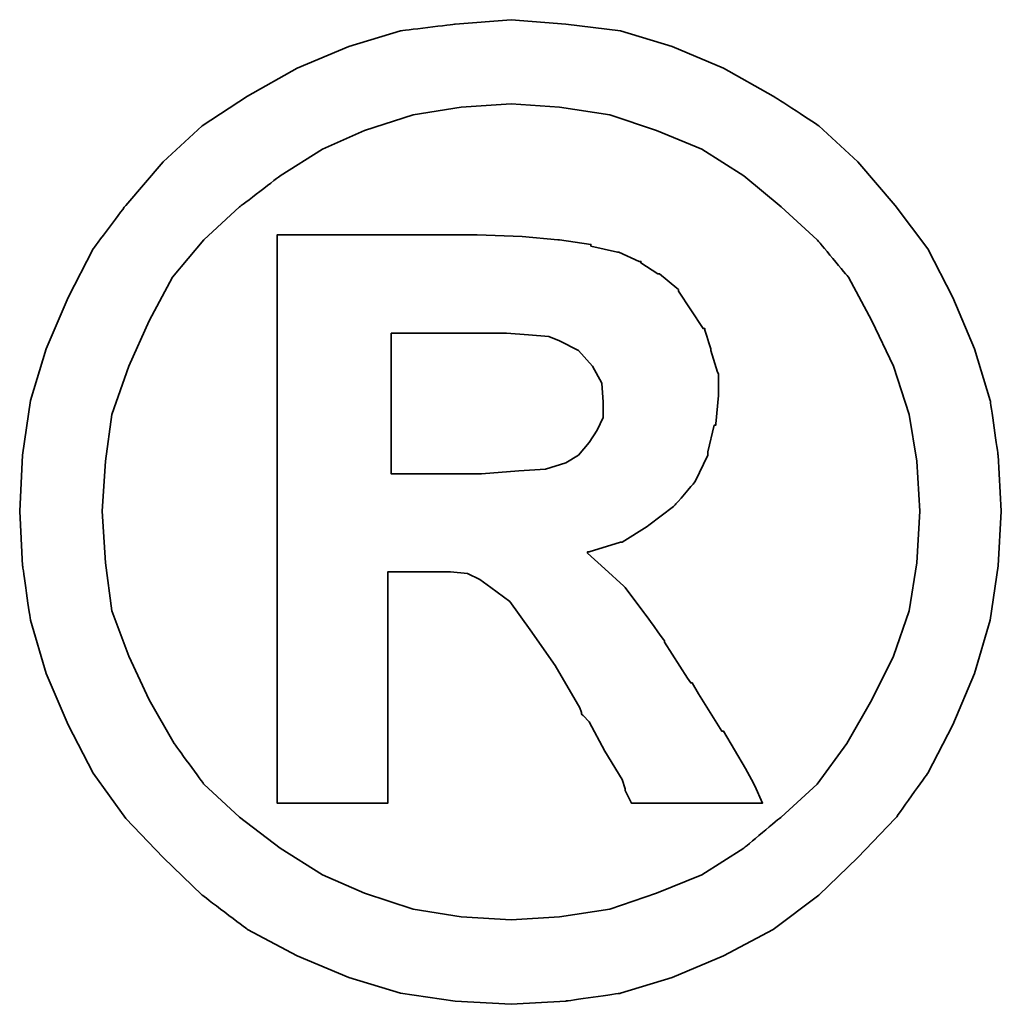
# Model space of a CAD drawing. Header units: millimetres. Extents: x 238 to 550, y 20 to 125.
# Tile 47 of 50: x 471.155 to 471.905, y 57.586 to 58.338. Entities that reach past the tile are written whole.
import ezdxf

# ---------------------------------------------------------------- set-up
doc = ezdxf.new("R2010")
doc.units = ezdxf.units.MM
doc.header["$LTSCALE"] = 0.1
doc.layers.add('DIM', color=4, linetype='CONTINUOUS')
doc.layers.add('layer 1', color=7, linetype='CONTINUOUS')

# ---------------------------------------------------------------- blocks, each defined once
blk = doc.blocks.new('TBI MOTION logo(完整正式版)')
at = {"layer": 'layer 1', "color": 22, "lineweight": 35}
for points, knots in [([(81.20634, 4.98624), (81.20634, 4.98624), (81.18649, 5.32862), (81.18649, 5.32862), (81.18649, 5.32862), (81.18649, 5.32862), (81.13886, 5.66206), (81.13886, 5.66206), (81.13886, 5.66206), (81.13886, 5.66206), (81.04359, 5.97764), (81.04359, 5.97764), (81.04359, 5.97764), (81.04359, 5.97764), (80.91061, 6.29124), (80.91061, 6.29124), (80.91061, 6.29124), (80.91061, 6.29124), (80.75778, 6.58697), (80.75778, 6.58697), (80.75778, 6.58697), (80.75778, 6.58697), (80.5593, 6.85294), (80.5593, 6.85294), (80.5593, 6.85294), (80.5593, 6.85294), (80.33105, 7.1189), (80.33105, 7.1189), (80.33105, 7.1189), (80.33105, 7.1189), (80.09287, 7.33921), (80.09287, 7.33921), (80.09287, 7.33921), (80.09287, 7.33921), (79.815, 7.51982), (79.815, 7.51982), (79.815, 7.51982), (79.815, 7.51982), (79.51133, 7.69051), (79.51133, 7.69051), (79.51133, 7.69051), (79.51133, 7.69051), (79.19773, 7.8235), (79.19773, 7.8235), (79.19773, 7.8235), (79.19773, 7.8235), (78.88215, 7.91877), (78.88215, 7.91877), (78.88215, 7.91877), (78.88215, 7.91877), (78.54871, 7.95846), (78.54871, 7.95846), (78.54871, 7.95846), (78.54871, 7.95846), (78.21526, 7.98625), (78.21526, 7.98625), (78.21526, 7.98625), (78.21526, 7.98625), (77.87388, 7.95846), (77.87388, 7.95846), (77.87388, 7.95846), (77.87388, 7.95846), (77.54044, 7.91877), (77.54044, 7.91877), (77.54044, 7.91877), (77.54044, 7.91877), (77.22485, 7.8235), (77.22485, 7.8235), (77.22485, 7.8235), (77.22485, 7.8235), (76.91027, 7.69051), (76.91027, 7.69051), (76.91027, 7.69051), (76.91027, 7.69051), (76.6056, 7.51982), (76.6056, 7.51982), (76.6056, 7.51982), (76.6056, 7.51982), (76.32972, 7.33921), (76.32972, 7.33921), (76.32972, 7.33921), (76.32972, 7.33921), (76.09154, 7.1189), (76.09154, 7.1189), (76.09154, 7.1189), (76.09154, 7.1189), (75.86329, 6.85294), (75.86329, 6.85294), (75.86329, 6.85294), (75.86329, 6.85294), (75.66382, 6.58697), (75.66382, 6.58697), (75.66382, 6.58697), (75.66382, 6.58697), (75.51099, 6.29124), (75.51099, 6.29124), (75.51099, 6.29124), (75.51099, 6.29124), (75.37702, 5.97764), (75.37702, 5.97764), (75.37702, 5.97764), (75.37702, 5.97764), (75.28175, 5.66206), (75.28175, 5.66206), (75.28175, 5.66206), (75.28175, 5.66206), (75.23411, 5.32862), (75.23411, 5.32862), (75.23411, 5.32862), (75.23411, 5.32862), (75.21625, 4.98624), (75.21625, 4.98624), (75.21625, 4.98624), (75.21625, 4.98624), (75.23411, 4.6528), (75.23411, 4.6528), (75.23411, 4.6528), (75.23411, 4.6528), (75.28175, 4.32035), (75.28175, 4.32035), (75.28175, 4.32035), (75.28175, 4.32035), (75.37702, 3.99583), (75.37702, 3.99583), (75.37702, 3.99583), (75.37702, 3.99583), (75.51099, 3.68224), (75.51099, 3.68224), (75.51099, 3.68224), (75.51099, 3.68224), (75.66382, 3.38749), (75.66382, 3.38749), (75.66382, 3.38749), (75.66382, 3.38749), (75.86329, 3.10963), (75.86329, 3.10963), (75.86329, 3.10963), (75.86329, 3.10963), (76.09154, 2.87145), (76.09154, 2.87145), (76.09154, 2.87145), (76.09154, 2.87145), (76.32972, 2.6432), (76.32972, 2.6432), (76.32972, 2.6432), (76.32972, 2.6432), (76.6056, 2.43381), (76.6056, 2.43381), (76.6056, 2.43381), (76.6056, 2.43381), (76.91027, 2.27205), (76.91027, 2.27205), (76.91027, 2.27205), (76.91027, 2.27205), (77.22485, 2.13906), (77.22485, 2.13906), (77.22485, 2.13906), (77.22485, 2.13906), (77.54044, 2.0438), (77.54044, 2.0438), (77.54044, 2.0438), (77.54044, 2.0438), (77.87388, 1.99616), (77.87388, 1.99616), (77.87388, 1.99616), (77.87388, 1.99616), (78.21526, 1.97631), (78.21526, 1.97631), (78.21526, 1.97631), (78.21526, 1.97631), (78.54871, 1.99616), (78.54871, 1.99616), (78.54871, 1.99616), (78.54871, 1.99616), (78.88215, 2.0438), (78.88215, 2.0438), (78.88215, 2.0438), (78.88215, 2.0438), (79.19773, 2.13906), (79.19773, 2.13906), (79.19773, 2.13906), (79.19773, 2.13906), (79.51133, 2.27205), (79.51133, 2.27205), (79.51133, 2.27205), (79.51133, 2.27205), (79.815, 2.43381), (79.815, 2.43381), (79.815, 2.43381), (79.815, 2.43381), (80.09287, 2.6432), (80.09287, 2.6432), (80.09287, 2.6432), (80.09287, 2.6432), (80.33105, 2.87145), (80.33105, 2.87145), (80.33105, 2.87145), (80.33105, 2.87145), (80.5593, 3.10963), (80.5593, 3.10963), (80.5593, 3.10963), (80.5593, 3.10963), (80.75778, 3.38749), (80.75778, 3.38749), (80.75778, 3.38749), (80.75778, 3.38749), (80.91061, 3.68224), (80.91061, 3.68224), (80.91061, 3.68224), (80.91061, 3.68224), (81.04359, 3.99583), (81.04359, 3.99583), (81.04359, 3.99583), (81.04359, 3.99583), (81.13886, 4.32035), (81.13886, 4.32035), (81.13886, 4.32035), (81.13886, 4.32035), (81.18649, 4.6528), (81.18649, 4.6528), (81.18649, 4.6528), (81.18649, 4.6528), (81.20634, 4.98624), (81.20634, 4.98624)], [0, 0, 0, 0, 0.0178571, 0.0178571, 0.0178571, 0.0178572, 0.0357143, 0.0357143, 0.0357143, 0.0357143, 0.0535714, 0.0535714, 0.0535714, 0.0535714, 0.0714286, 0.0714286, 0.0714286, 0.0714286, 0.0892857, 0.0892857, 0.0892857, 0.0892857, 0.1071429, 0.1071429, 0.1071429, 0.1071429, 0.125, 0.125, 0.125, 0.125, 0.1428571, 0.1428571, 0.1428571, 0.1428572, 0.1607143, 0.1607143, 0.1607143, 0.1607143, 0.1785714, 0.1785714, 0.1785714, 0.1785714, 0.1964286, 0.1964286, 0.1964286, 0.1964286, 0.2142857, 0.2142857, 0.2142857, 0.2142857, 0.2321429, 0.2321429, 0.2321429, 0.2321429, 0.25, 0.25, 0.25, 0.25, 0.2678571, 0.2678571, 0.2678571, 0.2678572, 0.2857143, 0.2857143, 0.2857143, 0.2857143, 0.3035714, 0.3035714, 0.3035714, 0.3035714, 0.3214286, 0.3214286, 0.3214286, 0.3214286, 0.3392857, 0.3392857, 0.3392857, 0.3392857, 0.3571429, 0.3571429, 0.3571429, 0.3571429, 0.375, 0.375, 0.375, 0.375, 0.3928571, 0.3928571, 0.3928571, 0.3928572, 0.4107143, 0.4107143, 0.4107143, 0.4107143, 0.4285714, 0.4285714, 0.4285714, 0.4285714, 0.4464286, 0.4464286, 0.4464286, 0.4464286, 0.4642857, 0.4642857, 0.4642857, 0.4642857, 0.4821429, 0.4821429, 0.4821429, 0.4821429, 0.5, 0.5, 0.5, 0.5, 0.5178571, 0.5178571, 0.5178571, 0.5178572, 0.5357143, 0.5357143, 0.5357143, 0.5357143, 0.5535714, 0.5535714, 0.5535714, 0.5535714, 0.5714286, 0.5714286, 0.5714286, 0.5714286, 0.5892857, 0.5892857, 0.5892857, 0.5892857, 0.6071429, 0.6071429, 0.6071429, 0.6071429, 0.625, 0.625, 0.625, 0.625, 0.6428571, 0.6428571, 0.6428571, 0.6428572, 0.6607143, 0.6607143, 0.6607143, 0.6607143, 0.6785714, 0.6785714, 0.6785714, 0.6785714, 0.6964286, 0.6964286, 0.6964286, 0.6964286, 0.7142857, 0.7142857, 0.7142857, 0.7142857, 0.7321429, 0.7321429, 0.7321429, 0.7321429, 0.75, 0.75, 0.75, 0.75, 0.7678571, 0.7678571, 0.7678571, 0.7678572, 0.7857143, 0.7857143, 0.7857143, 0.7857143, 0.8035714, 0.8035714, 0.8035714, 0.8035714, 0.8214286, 0.8214286, 0.8214286, 0.8214286, 0.8392857, 0.8392857, 0.8392857, 0.8392857, 0.8571429, 0.8571429, 0.8571429, 0.8571429, 0.875, 0.875, 0.875, 0.875, 0.8928571, 0.8928571, 0.8928571, 0.8928572, 0.9107143, 0.9107143, 0.9107143, 0.9107143, 0.9285714, 0.9285714, 0.9285714, 0.9285714, 0.9464286, 0.9464286, 0.9464286, 0.9464286, 0.9642857, 0.9642857, 0.9642857, 0.9642857, 0.9821429, 0.9821429, 0.9821429, 0.9821429, 1, 1, 1, 1]), ([(80.71014, 4.98624), (80.71014, 4.98624), (80.69129, 5.29091), (80.69129, 5.29091), (80.69129, 5.29091), (80.69129, 5.29091), (80.64464, 5.57672), (80.64464, 5.57672), (80.64464, 5.57672), (80.64464, 5.57672), (80.54937, 5.87245), (80.54937, 5.87245), (80.54937, 5.87245), (80.54937, 5.87245), (80.41639, 6.14833), (80.41639, 6.14833), (80.41639, 6.14833), (80.41639, 6.14833), (80.27349, 6.41429), (80.27349, 6.41429), (80.27349, 6.41429), (80.27349, 6.41429), (80.08295, 6.64255), (80.08295, 6.64255), (80.08295, 6.64255), (80.08295, 6.64255), (79.86264, 6.84301), (79.86264, 6.84301), (79.86264, 6.84301), (79.86264, 6.84301), (79.63439, 7.03355), (79.63439, 7.03355), (79.63439, 7.03355), (79.63439, 7.03355), (79.37835, 7.1963), (79.37835, 7.1963), (79.37835, 7.1963), (79.37835, 7.1963), (79.10246, 7.30944), (79.10246, 7.30944), (79.10246, 7.30944), (79.10246, 7.30944), (78.81665, 7.40471), (78.81665, 7.40471), (78.81665, 7.40471), (78.81665, 7.40471), (78.511, 7.45234), (78.511, 7.45234), (78.511, 7.45234), (78.511, 7.45234), (78.21526, 7.47219), (78.21526, 7.47219), (78.21526, 7.47219), (78.21526, 7.47219), (77.9106, 7.45234), (77.9106, 7.45234), (77.9106, 7.45234), (77.9106, 7.45234), (77.61685, 7.40471), (77.61685, 7.40471), (77.61685, 7.40471), (77.61685, 7.40471), (77.32012, 7.30944), (77.32012, 7.30944), (77.32012, 7.30944), (77.32012, 7.30944), (77.06309, 7.1963), (77.06309, 7.1963), (77.06309, 7.1963), (77.06309, 7.1963), (76.80606, 7.03355), (76.80606, 7.03355), (76.80606, 7.03355), (76.80606, 7.03355), (76.55797, 6.84301), (76.55797, 6.84301), (76.55797, 6.84301), (76.55797, 6.84301), (76.34063, 6.64255), (76.34063, 6.64255), (76.34063, 6.64255), (76.34063, 6.64255), (76.1491, 6.41429), (76.1491, 6.41429), (76.1491, 6.41429), (76.1491, 6.41429), (76.0062, 6.14833), (76.0062, 6.14833), (76.0062, 6.14833), (76.0062, 6.14833), (75.88314, 5.87245), (75.88314, 5.87245), (75.88314, 5.87245), (75.88314, 5.87245), (75.77794, 5.57672), (75.77794, 5.57672), (75.77794, 5.57672), (75.77794, 5.57672), (75.73924, 5.29091), (75.73924, 5.29091), (75.73924, 5.29091), (75.73924, 5.29091), (75.72039, 4.98624), (75.72039, 4.98624), (75.72039, 4.98624), (75.72039, 4.98624), (75.73924, 4.67165), (75.73924, 4.67165), (75.73924, 4.67165), (75.73924, 4.67165), (75.77794, 4.37791), (75.77794, 4.37791), (75.77794, 4.37791), (75.77794, 4.37791), (75.88314, 4.10102), (75.88314, 4.10102), (75.88314, 4.10102), (75.88314, 4.10102), (76.0062, 3.83407), (76.0062, 3.83407), (76.0062, 3.83407), (76.0062, 3.83407), (76.15902, 3.56811), (76.15902, 3.56811), (76.15902, 3.56811), (76.15902, 3.56811), (76.34063, 3.32001), (76.34063, 3.32001), (76.34063, 3.32001), (76.34063, 3.32001), (76.55797, 3.11955), (76.55797, 3.11955), (76.55797, 3.11955), (76.55797, 3.11955), (76.80606, 2.92901), (76.80606, 2.92901), (76.80606, 2.92901), (76.80606, 2.92901), (77.06309, 2.76725), (77.06309, 2.76725), (77.06309, 2.76725), (77.06309, 2.76725), (77.32012, 2.65412), (77.32012, 2.65412), (77.32012, 2.65412), (77.32012, 2.65412), (77.61685, 2.55786), (77.61685, 2.55786), (77.61685, 2.55786), (77.61685, 2.55786), (77.9106, 2.51022), (77.9106, 2.51022), (77.9106, 2.51022), (77.9106, 2.51022), (78.21526, 2.49137), (78.21526, 2.49137), (78.21526, 2.49137), (78.21526, 2.49137), (78.511, 2.51022), (78.511, 2.51022), (78.511, 2.51022), (78.511, 2.51022), (78.81665, 2.55786), (78.81665, 2.55786), (78.81665, 2.55786), (78.81665, 2.55786), (79.10246, 2.65412), (79.10246, 2.65412), (79.10246, 2.65412), (79.10246, 2.65412), (79.37835, 2.76725), (79.37835, 2.76725), (79.37835, 2.76725), (79.37835, 2.76725), (79.63439, 2.92901), (79.63439, 2.92901), (79.63439, 2.92901), (79.63439, 2.92901), (79.86264, 3.11955), (79.86264, 3.11955), (79.86264, 3.11955), (79.86264, 3.11955), (80.08295, 3.32001), (80.08295, 3.32001), (80.08295, 3.32001), (80.08295, 3.32001), (80.26356, 3.56811), (80.26356, 3.56811), (80.26356, 3.56811), (80.26356, 3.56811), (80.41639, 3.83407), (80.41639, 3.83407), (80.41639, 3.83407), (80.41639, 3.83407), (80.54937, 4.10102), (80.54937, 4.10102), (80.54937, 4.10102), (80.54937, 4.10102), (80.64464, 4.37791), (80.64464, 4.37791), (80.64464, 4.37791), (80.64464, 4.37791), (80.69129, 4.67165), (80.69129, 4.67165), (80.69129, 4.67165), (80.69129, 4.67165), (80.71014, 4.98624), (80.71014, 4.98624)], [0, 0, 0, 0, 0.0192308, 0.0192308, 0.0192308, 0.0192308, 0.0384615, 0.0384615, 0.0384615, 0.0384615, 0.0576923, 0.0576923, 0.0576923, 0.0576923, 0.0769231, 0.0769231, 0.0769231, 0.0769231, 0.0961538, 0.0961538, 0.0961538, 0.0961539, 0.1153846, 0.1153846, 0.1153846, 0.1153846, 0.1346154, 0.1346154, 0.1346154, 0.1346154, 0.1538462, 0.1538462, 0.1538462, 0.1538462, 0.1730769, 0.1730769, 0.1730769, 0.1730769, 0.1923077, 0.1923077, 0.1923077, 0.1923077, 0.2115385, 0.2115385, 0.2115385, 0.2115385, 0.2307692, 0.2307692, 0.2307692, 0.2307692, 0.25, 0.25, 0.25, 0.25, 0.2692308, 0.2692308, 0.2692308, 0.2692308, 0.2884615, 0.2884615, 0.2884615, 0.2884615, 0.3076923, 0.3076923, 0.3076923, 0.3076923, 0.3269231, 0.3269231, 0.3269231, 0.3269231, 0.3461538, 0.3461538, 0.3461538, 0.3461539, 0.3653846, 0.3653846, 0.3653846, 0.3653846, 0.3846154, 0.3846154, 0.3846154, 0.3846154, 0.4038462, 0.4038462, 0.4038462, 0.4038462, 0.4230769, 0.4230769, 0.4230769, 0.4230769, 0.4423077, 0.4423077, 0.4423077, 0.4423077, 0.4615385, 0.4615385, 0.4615385, 0.4615385, 0.4807692, 0.4807692, 0.4807692, 0.4807692, 0.5, 0.5, 0.5, 0.5, 0.5192308, 0.5192308, 0.5192308, 0.5192308, 0.5384615, 0.5384615, 0.5384615, 0.5384615, 0.5576923, 0.5576923, 0.5576923, 0.5576923, 0.5769231, 0.5769231, 0.5769231, 0.5769231, 0.5961538, 0.5961538, 0.5961538, 0.5961539, 0.6153846, 0.6153846, 0.6153846, 0.6153846, 0.6346154, 0.6346154, 0.6346154, 0.6346154, 0.6538462, 0.6538462, 0.6538462, 0.6538462, 0.6730769, 0.6730769, 0.6730769, 0.6730769, 0.6923077, 0.6923077, 0.6923077, 0.6923077, 0.7115385, 0.7115385, 0.7115385, 0.7115385, 0.7307692, 0.7307692, 0.7307692, 0.7307692, 0.75, 0.75, 0.75, 0.75, 0.7692308, 0.7692308, 0.7692308, 0.7692308, 0.7884615, 0.7884615, 0.7884615, 0.7884615, 0.8076923, 0.8076923, 0.8076923, 0.8076923, 0.8269231, 0.8269231, 0.8269231, 0.8269231, 0.8461538, 0.8461538, 0.8461538, 0.8461539, 0.8653846, 0.8653846, 0.8653846, 0.8653846, 0.8846154, 0.8846154, 0.8846154, 0.8846154, 0.9038462, 0.9038462, 0.9038462, 0.9038462, 0.9230769, 0.9230769, 0.9230769, 0.9230769, 0.9423077, 0.9423077, 0.9423077, 0.9423077, 0.9615385, 0.9615385, 0.9615385, 0.9615385, 0.9807692, 0.9807692, 0.9807692, 0.9807692, 1, 1, 1, 1]), ([(76.78721, 3.2823), (76.78721, 3.2823), (76.78721, 3.32001), (76.78721, 3.32001), (76.78721, 3.32001), (76.78721, 3.32001), (76.78721, 3.42422), (76.78721, 3.42422), (76.78721, 3.42422), (76.78721, 3.42422), (76.78721, 3.59689), (76.78721, 3.59689), (76.78721, 3.59689), (76.78721, 3.59689), (76.78721, 3.80529), (76.78721, 3.80529), (76.78721, 3.80529), (76.78721, 3.80529), (76.78721, 4.0524), (76.78721, 4.0524), (76.78721, 4.0524), (76.78721, 4.0524), (76.78721, 4.32035), (76.78721, 4.32035), (76.78721, 4.32035), (76.78721, 4.32035), (76.78721, 4.92868), (76.78721, 4.92868), (76.78721, 4.92868), (76.78721, 4.92868), (76.78721, 5.53801), (76.78721, 5.53801), (76.78721, 5.53801), (76.78721, 5.53801), (76.78721, 5.82482), (76.78721, 5.82482), (76.78721, 5.82482), (76.78721, 5.82482), (76.78721, 6.07291), (76.78721, 6.07291), (76.78721, 6.07291), (76.78721, 6.07291), (76.78721, 6.30017), (76.78721, 6.30017), (76.78721, 6.30017), (76.78721, 6.30017), (76.78721, 6.45399), (76.78721, 6.45399), (76.78721, 6.45399), (76.78721, 6.45399), (76.78721, 6.5572), (76.78721, 6.5572), (76.78721, 6.5572), (76.78721, 6.5572), (76.78721, 6.59689), (76.78721, 6.59689), (76.78721, 6.59689), (76.78721, 6.59689), (76.78721, 6.67232), (76.78721, 6.67232), (76.78721, 6.67232), (76.78721, 6.67232), (76.8537, 6.67232), (76.8537, 6.67232), (76.8537, 6.67232), (76.8537, 6.67232), (76.87355, 6.67232), (76.87355, 6.67232), (76.87355, 6.67232), (76.87355, 6.67232), (76.91027, 6.67232), (76.91027, 6.67232), (76.91027, 6.67232), (76.91027, 6.67232), (77.04424, 6.67232), (77.04424, 6.67232), (77.04424, 6.67232), (77.04424, 6.67232), (77.22485, 6.67232), (77.22485, 6.67232), (77.22485, 6.67232), (77.22485, 6.67232), (77.43524, 6.67232), (77.43524, 6.67232), (77.43524, 6.67232), (77.43524, 6.67232), (77.65357, 6.67232), (77.65357, 6.67232), (77.65357, 6.67232), (77.65357, 6.67232), (77.82625, 6.67232), (77.82625, 6.67232), (77.82625, 6.67232), (77.82625, 6.67232), (77.94037, 6.67232), (77.94037, 6.67232), (77.94037, 6.67232), (77.94037, 6.67232), (77.97709, 6.67232), (77.97709, 6.67232), (77.97709, 6.67232), (77.97709, 6.67232), (77.99694, 6.67232), (77.99694, 6.67232), (77.99694, 6.67232), (77.99694, 6.67232), (78.00686, 6.67232), (78.00686, 6.67232), (78.00686, 6.67232), (78.00686, 6.67232), (78.28275, 6.6624), (78.28275, 6.6624), (78.28275, 6.6624), (78.28275, 6.6624), (78.50107, 6.64255), (78.50107, 6.64255), (78.50107, 6.64255), (78.50107, 6.64255), (78.511, 6.64255), (78.511, 6.64255), (78.511, 6.64255), (78.511, 6.64255), (78.70154, 6.61476), (78.70154, 6.61476), (78.70154, 6.61476), (78.70154, 6.61476), (78.70154, 6.60483), (78.70154, 6.60483), (78.70154, 6.60483), (78.70154, 6.60483), (78.86429, 6.56713), (78.86429, 6.56713), (78.86429, 6.56713), (78.86429, 6.56713), (78.87223, 6.56713), (78.87223, 6.56713), (78.87223, 6.56713), (78.87223, 6.56713), (78.99727, 6.51056), (78.99727, 6.51056), (78.99727, 6.51056), (78.99727, 6.51056), (79.00719, 6.51056), (79.00719, 6.51056), (79.00719, 6.51056), (79.00719, 6.51056), (79.00719, 6.50162), (79.00719, 6.50162), (79.00719, 6.50162), (79.00719, 6.50162), (79.1104, 6.43415), (79.1104, 6.43415), (79.1104, 6.43415), (79.1104, 6.43415), (79.12132, 6.43415), (79.12132, 6.43415), (79.12132, 6.43415), (79.12132, 6.43415), (79.22552, 6.34781), (79.22552, 6.34781), (79.22552, 6.34781), (79.22552, 6.34781), (79.23544, 6.33888), (79.23544, 6.33888), (79.23544, 6.33888), (79.23544, 6.33888), (79.23544, 6.32895), (79.23544, 6.32895), (79.23544, 6.32895), (79.23544, 6.32895), (79.31087, 6.21483), (79.31087, 6.21483), (79.31087, 6.21483), (79.31087, 6.21483), (79.38629, 6.1007), (79.38629, 6.1007), (79.38629, 6.1007), (79.38629, 6.1007), (79.3972, 6.1007), (79.3972, 6.1007), (79.3972, 6.1007), (79.3972, 6.1007), (79.3972, 6.09078), (79.3972, 6.09078), (79.3972, 6.09078), (79.3972, 6.09078), (79.43392, 5.97764), (79.43392, 5.97764), (79.43392, 5.97764), (79.43392, 5.97764), (79.43392, 5.96772), (79.43392, 5.96772), (79.43392, 5.96772), (79.43392, 5.96772), (79.47362, 5.83474), (79.47362, 5.83474), (79.47362, 5.83474), (79.47362, 5.83474), (79.48156, 5.82482), (79.48156, 5.82482), (79.48156, 5.82482), (79.48156, 5.82482), (79.48156, 5.69977), (79.48156, 5.69977), (79.48156, 5.69977), (79.48156, 5.69977), (79.48156, 5.69183), (79.48156, 5.69183), (79.48156, 5.69183), (79.48156, 5.69183), (79.4637, 5.51915), (79.4637, 5.51915), (79.4637, 5.51915), (79.4637, 5.51915), (79.4637, 5.51122), (79.4637, 5.51122), (79.4637, 5.51122), (79.4637, 5.51122), (79.45377, 5.51122), (79.45377, 5.51122), (79.45377, 5.51122), (79.45377, 5.51122), (79.41507, 5.34847), (79.41507, 5.34847), (79.41507, 5.34847), (79.41507, 5.34847), (79.41507, 5.33854), (79.41507, 5.33854), (79.41507, 5.33854), (79.41507, 5.33854), (79.41507, 5.32862), (79.41507, 5.32862), (79.41507, 5.32862), (79.41507, 5.32862), (79.33865, 5.16785), (79.33865, 5.16785), (79.33865, 5.16785), (79.33865, 5.16785), (79.33071, 5.15693), (79.33071, 5.15693), (79.33071, 5.15693), (79.33071, 5.15693), (79.2156, 5.02495), (79.2156, 5.02495), (79.2156, 5.02495), (79.2156, 5.02495), (79.20567, 5.01502), (79.20567, 5.01502), (79.20567, 5.01502), (79.20567, 5.01502), (79.05483, 4.89991), (79.05483, 4.89991), (79.05483, 4.89991), (79.05483, 4.89991), (79.04491, 4.89197), (79.04491, 4.89197), (79.04491, 4.89197), (79.04491, 4.89197), (78.89208, 4.7967), (78.89208, 4.7967), (78.89208, 4.7967), (78.89208, 4.7967), (78.88215, 4.7967), (78.88215, 4.7967), (78.88215, 4.7967), (78.88215, 4.7967), (78.69161, 4.73913), (78.69161, 4.73913), (78.69161, 4.73913), (78.69161, 4.73913), (78.68169, 4.73913), (78.68169, 4.73913), (78.68169, 4.73913), (78.68169, 4.73913), (78.68169, 4.72921), (78.68169, 4.72921), (78.68169, 4.72921), (78.68169, 4.72921), (78.78688, 4.63394), (78.78688, 4.63394), (78.78688, 4.63394), (78.78688, 4.63394), (78.902, 4.52875), (78.902, 4.52875), (78.902, 4.52875), (78.902, 4.52875), (78.91093, 4.52081), (78.91093, 4.52081), (78.91093, 4.52081), (78.91093, 4.52081), (79.02506, 4.36798), (79.02506, 4.36798), (79.02506, 4.36798), (79.02506, 4.36798), (79.1501, 4.1953), (79.1501, 4.1953), (79.1501, 4.1953), (79.1501, 4.1953), (79.1501, 4.18736), (79.1501, 4.18736), (79.1501, 4.18736), (79.1501, 4.18736), (79.29201, 3.96705), (79.29201, 3.96705), (79.29201, 3.96705), (79.29201, 3.96705), (79.31087, 3.93828), (79.31087, 3.93828), (79.31087, 3.93828), (79.31087, 3.93828), (79.32079, 3.93828), (79.32079, 3.93828), (79.32079, 3.93828), (79.32079, 3.93828), (79.3585, 3.87178), (79.3585, 3.87178), (79.3585, 3.87178), (79.3585, 3.87178), (79.50141, 3.64353), (79.50141, 3.64353), (79.50141, 3.64353), (79.50141, 3.64353), (79.51133, 3.64353), (79.51133, 3.64353), (79.51133, 3.64353), (79.51133, 3.64353), (79.64431, 3.41528), (79.64431, 3.41528), (79.64431, 3.41528), (79.64431, 3.41528), (79.68202, 3.3478), (79.68202, 3.3478), (79.68202, 3.3478), (79.68202, 3.3478), (79.70187, 3.31009), (79.70187, 3.31009), (79.70187, 3.31009), (79.70187, 3.31009), (79.7495, 3.2049), (79.7495, 3.2049), (79.7495, 3.2049), (79.7495, 3.2049), (79.64431, 3.2049), (79.64431, 3.2049), (79.64431, 3.2049), (79.64431, 3.2049), (79.62546, 3.2049), (79.62546, 3.2049), (79.62546, 3.2049), (79.62546, 3.2049), (79.53912, 3.2049), (79.53912, 3.2049), (79.53912, 3.2049), (79.53912, 3.2049), (79.31087, 3.2049), (79.31087, 3.2049), (79.31087, 3.2049), (79.31087, 3.2049), (79.08262, 3.2049), (79.08262, 3.2049), (79.08262, 3.2049), (79.08262, 3.2049), (79.00719, 3.2049), (79.00719, 3.2049), (79.00719, 3.2049), (79.00719, 3.2049), (78.98735, 3.2049), (78.98735, 3.2049), (78.98735, 3.2049), (78.98735, 3.2049), (78.94964, 3.2049), (78.94964, 3.2049), (78.94964, 3.2049), (78.94964, 3.2049), (78.92979, 3.24459), (78.92979, 3.24459), (78.92979, 3.24459), (78.92979, 3.24459), (78.91093, 3.2823), (78.91093, 3.2823), (78.91093, 3.2823), (78.91093, 3.2823), (78.91093, 3.29223), (78.91093, 3.29223), (78.91093, 3.29223), (78.91093, 3.29223), (78.89208, 3.3478), (78.89208, 3.3478), (78.89208, 3.3478), (78.89208, 3.3478), (78.78688, 3.52048), (78.78688, 3.52048), (78.78688, 3.52048), (78.78688, 3.52048), (78.69161, 3.7001), (78.69161, 3.7001), (78.69161, 3.7001), (78.69161, 3.7001), (78.6539, 3.7388), (78.6539, 3.7388), (78.6539, 3.7388), (78.6539, 3.7388), (78.64398, 3.74873), (78.64398, 3.74873), (78.64398, 3.74873), (78.64398, 3.74873), (78.64398, 3.75766), (78.64398, 3.75766), (78.64398, 3.75766), (78.64398, 3.75766), (78.63405, 3.78644), (78.63405, 3.78644), (78.63405, 3.78644), (78.63405, 3.78644), (78.48321, 4.04347), (78.48321, 4.04347), (78.48321, 4.04347), (78.48321, 4.04347), (78.33038, 4.2618), (78.33038, 4.2618), (78.33038, 4.2618), (78.33038, 4.2618), (78.20732, 4.43447), (78.20732, 4.43447), (78.20732, 4.43447), (78.20732, 4.43447), (78.09221, 4.52081), (78.09221, 4.52081), (78.09221, 4.52081), (78.09221, 4.52081), (78.02472, 4.56845), (78.02472, 4.56845), (78.02472, 4.56845), (78.02472, 4.56845), (77.9493, 4.60616), (77.9493, 4.60616), (77.9493, 4.60616), (77.9493, 4.60616), (77.8451, 4.61608), (77.8451, 4.61608), (77.8451, 4.61608), (77.8451, 4.61608), (77.71113, 4.61608), (77.71113, 4.61608), (77.71113, 4.61608), (77.71113, 4.61608), (77.69128, 4.61608), (77.69128, 4.61608), (77.69128, 4.61608), (77.69128, 4.61608), (77.67342, 4.61608), (77.67342, 4.61608), (77.67342, 4.61608), (77.67342, 4.61608), (77.5583, 4.61608), (77.5583, 4.61608), (77.5583, 4.61608), (77.5583, 4.61608), (77.46303, 4.61608), (77.46303, 4.61608), (77.46303, 4.61608), (77.46303, 4.61608), (77.46303, 4.54761), (77.46303, 4.54761), (77.46303, 4.54761), (77.46303, 4.54761), (77.46303, 4.47318), (77.46303, 4.47318), (77.46303, 4.47318), (77.46303, 4.47318), (77.46303, 4.24294), (77.46303, 4.24294), (77.46303, 4.24294), (77.46303, 4.24294), (77.46303, 3.99583), (77.46303, 3.99583), (77.46303, 3.99583), (77.46303, 3.99583), (77.46303, 3.72888), (77.46303, 3.72888), (77.46303, 3.72888), (77.46303, 3.72888), (77.46303, 3.51055), (77.46303, 3.51055), (77.46303, 3.51055), (77.46303, 3.51055), (77.46303, 3.42422), (77.46303, 3.42422), (77.46303, 3.42422), (77.46303, 3.42422), (77.46303, 3.35773), (77.46303, 3.35773), (77.46303, 3.35773), (77.46303, 3.35773), (77.46303, 3.30017), (77.46303, 3.30017), (77.46303, 3.30017), (77.46303, 3.30017), (77.46303, 3.2823), (77.46303, 3.2823), (77.46303, 3.2823), (77.46303, 3.2823), (77.46303, 3.2049), (77.46303, 3.2049), (77.46303, 3.2049), (77.46303, 3.2049), (77.39753, 3.2049), (77.39753, 3.2049), (77.39753, 3.2049), (77.39753, 3.2049), (77.37768, 3.2049), (77.37768, 3.2049), (77.37768, 3.2049), (77.37768, 3.2049), (77.32012, 3.2049), (77.32012, 3.2049), (77.32012, 3.2049), (77.32012, 3.2049), (77.12165, 3.2049), (77.12165, 3.2049), (77.12165, 3.2049), (77.12165, 3.2049), (76.94897, 3.2049), (76.94897, 3.2049), (76.94897, 3.2049), (76.94897, 3.2049), (76.8924, 3.2049), (76.8924, 3.2049), (76.8924, 3.2049), (76.8924, 3.2049), (76.8537, 3.2049), (76.8537, 3.2049), (76.8537, 3.2049), (76.8537, 3.2049), (76.78721, 3.2049), (76.78721, 3.2049), (76.78721, 3.2049), (76.78721, 3.2049), (76.78721, 3.2823), (76.78721, 3.2823)], [0, 0, 0, 0, 0.0074074, 0.0074074, 0.0074074, 0.0074074, 0.0148148, 0.0148148, 0.0148148, 0.0148148, 0.0222222, 0.0222222, 0.0222222, 0.0222222, 0.0296296, 0.0296296, 0.0296296, 0.0296296, 0.037037, 0.037037, 0.037037, 0.037037, 0.0444444, 0.0444444, 0.0444444, 0.0444445, 0.0518519, 0.0518519, 0.0518519, 0.0518519, 0.0592593, 0.0592593, 0.0592593, 0.0592593, 0.0666667, 0.0666667, 0.0666667, 0.0666667, 0.0740741, 0.0740741, 0.0740741, 0.0740741, 0.0814815, 0.0814815, 0.0814815, 0.0814815, 0.0888889, 0.0888889, 0.0888889, 0.0888889, 0.0962963, 0.0962963, 0.0962963, 0.0962963, 0.1037037, 0.1037037, 0.1037037, 0.1037037, 0.1111111, 0.1111111, 0.1111111, 0.1111111, 0.1185185, 0.1185185, 0.1185185, 0.1185185, 0.1259259, 0.1259259, 0.1259259, 0.1259259, 0.1333333, 0.1333333, 0.1333333, 0.1333333, 0.1407407, 0.1407407, 0.1407407, 0.1407408, 0.1481481, 0.1481481, 0.1481481, 0.1481482, 0.1555556, 0.1555556, 0.1555556, 0.1555556, 0.162963, 0.162963, 0.162963, 0.162963, 0.1703704, 0.1703704, 0.1703704, 0.1703704, 0.1777778, 0.1777778, 0.1777778, 0.1777778, 0.1851852, 0.1851852, 0.1851852, 0.1851852, 0.1925926, 0.1925926, 0.1925926, 0.1925926, 0.2, 0.2, 0.2, 0.2, 0.2074074, 0.2074074, 0.2074074, 0.2074074, 0.2148148, 0.2148148, 0.2148148, 0.2148148, 0.2222222, 0.2222222, 0.2222222, 0.2222222, 0.2296296, 0.2296296, 0.2296296, 0.2296296, 0.237037, 0.237037, 0.237037, 0.237037, 0.2444444, 0.2444444, 0.2444444, 0.2444445, 0.2518519, 0.2518519, 0.2518519, 0.2518519, 0.2592593, 0.2592593, 0.2592593, 0.2592593, 0.2666667, 0.2666667, 0.2666667, 0.2666667, 0.2740741, 0.2740741, 0.2740741, 0.2740741, 0.2814815, 0.2814815, 0.2814815, 0.2814815, 0.2888889, 0.2888889, 0.2888889, 0.2888889, 0.2962963, 0.2962963, 0.2962963, 0.2962963, 0.3037037, 0.3037037, 0.3037037, 0.3037037, 0.3111111, 0.3111111, 0.3111111, 0.3111111, 0.3185185, 0.3185185, 0.3185185, 0.3185185, 0.3259259, 0.3259259, 0.3259259, 0.3259259, 0.3333333, 0.3333333, 0.3333333, 0.3333333, 0.3407407, 0.3407407, 0.3407407, 0.3407408, 0.3481481, 0.3481481, 0.3481481, 0.3481482, 0.3555556, 0.3555556, 0.3555556, 0.3555556, 0.362963, 0.362963, 0.362963, 0.362963, 0.3703704, 0.3703704, 0.3703704, 0.3703704, 0.3777778, 0.3777778, 0.3777778, 0.3777778, 0.3851852, 0.3851852, 0.3851852, 0.3851852, 0.3925926, 0.3925926, 0.3925926, 0.3925926, 0.4, 0.4, 0.4, 0.4, 0.4074074, 0.4074074, 0.4074074, 0.4074074, 0.4148148, 0.4148148, 0.4148148, 0.4148148, 0.4222222, 0.4222222, 0.4222222, 0.4222222, 0.4296296, 0.4296296, 0.4296296, 0.4296296, 0.437037, 0.437037, 0.437037, 0.437037, 0.4444444, 0.4444444, 0.4444444, 0.4444445, 0.4518519, 0.4518519, 0.4518519, 0.4518519, 0.4592593, 0.4592593, 0.4592593, 0.4592593, 0.4666667, 0.4666667, 0.4666667, 0.4666667, 0.4740741, 0.4740741, 0.4740741, 0.4740741, 0.4814815, 0.4814815, 0.4814815, 0.4814815, 0.4888889, 0.4888889, 0.4888889, 0.4888889, 0.4962963, 0.4962963, 0.4962963, 0.4962963, 0.5037037, 0.5037037, 0.5037037, 0.5037037, 0.5111111, 0.5111111, 0.5111111, 0.5111111, 0.5185185, 0.5185185, 0.5185185, 0.5185185, 0.5259259, 0.5259259, 0.5259259, 0.5259259, 0.5333333, 0.5333333, 0.5333333, 0.5333333, 0.5407407, 0.5407407, 0.5407407, 0.5407408, 0.5481481, 0.5481481, 0.5481481, 0.5481482, 0.5555556, 0.5555556, 0.5555556, 0.5555556, 0.562963, 0.562963, 0.562963, 0.562963, 0.5703704, 0.5703704, 0.5703704, 0.5703704, 0.5777778, 0.5777778, 0.5777778, 0.5777778, 0.5851852, 0.5851852, 0.5851852, 0.5851852, 0.5925926, 0.5925926, 0.5925926, 0.5925926, 0.6, 0.6, 0.6, 0.6, 0.6074074, 0.6074074, 0.6074074, 0.6074074, 0.6148148, 0.6148148, 0.6148148, 0.6148148, 0.6222222, 0.6222222, 0.6222222, 0.6222222, 0.6296296, 0.6296296, 0.6296296, 0.6296296, 0.637037, 0.637037, 0.637037, 0.637037, 0.6444444, 0.6444444, 0.6444444, 0.6444445, 0.6518519, 0.6518519, 0.6518519, 0.6518519, 0.6592593, 0.6592593, 0.6592593, 0.6592593, 0.6666667, 0.6666667, 0.6666667, 0.6666667, 0.6740741, 0.6740741, 0.6740741, 0.6740741, 0.6814815, 0.6814815, 0.6814815, 0.6814815, 0.6888889, 0.6888889, 0.6888889, 0.6888889, 0.6962963, 0.6962963, 0.6962963, 0.6962963, 0.7037037, 0.7037037, 0.7037037, 0.7037037, 0.7111111, 0.7111111, 0.7111111, 0.7111111, 0.7185185, 0.7185185, 0.7185185, 0.7185185, 0.7259259, 0.7259259, 0.7259259, 0.7259259, 0.7333333, 0.7333333, 0.7333333, 0.7333333, 0.7407407, 0.7407407, 0.7407407, 0.7407408, 0.7481481, 0.7481481, 0.7481481, 0.7481482, 0.7555556, 0.7555556, 0.7555556, 0.7555556, 0.762963, 0.762963, 0.762963, 0.762963, 0.7703704, 0.7703704, 0.7703704, 0.7703704, 0.7777778, 0.7777778, 0.7777778, 0.7777778, 0.7851852, 0.7851852, 0.7851852, 0.7851852, 0.7925926, 0.7925926, 0.7925926, 0.7925926, 0.8, 0.8, 0.8, 0.8, 0.8074074, 0.8074074, 0.8074074, 0.8074074, 0.8148148, 0.8148148, 0.8148148, 0.8148148, 0.8222222, 0.8222222, 0.8222222, 0.8222222, 0.8296296, 0.8296296, 0.8296296, 0.8296296, 0.837037, 0.837037, 0.837037, 0.837037, 0.8444444, 0.8444444, 0.8444444, 0.8444445, 0.8518519, 0.8518519, 0.8518519, 0.8518519, 0.8592593, 0.8592593, 0.8592593, 0.8592593, 0.8666667, 0.8666667, 0.8666667, 0.8666667, 0.8740741, 0.8740741, 0.8740741, 0.8740741, 0.8814815, 0.8814815, 0.8814815, 0.8814815, 0.8888889, 0.8888889, 0.8888889, 0.8888889, 0.8962963, 0.8962963, 0.8962963, 0.8962963, 0.9037037, 0.9037037, 0.9037037, 0.9037037, 0.9111111, 0.9111111, 0.9111111, 0.9111111, 0.9185185, 0.9185185, 0.9185185, 0.9185185, 0.9259259, 0.9259259, 0.9259259, 0.9259259, 0.9333333, 0.9333333, 0.9333333, 0.9333333, 0.9407407, 0.9407407, 0.9407407, 0.9407408, 0.9481481, 0.9481481, 0.9481481, 0.9481482, 0.9555556, 0.9555556, 0.9555556, 0.9555556, 0.962963, 0.962963, 0.962963, 0.962963, 0.9703704, 0.9703704, 0.9703704, 0.9703704, 0.9777778, 0.9777778, 0.9777778, 0.9777778, 0.9851852, 0.9851852, 0.9851852, 0.9851852, 0.9925926, 0.9925926, 0.9925926, 0.9925926, 1, 1, 1, 1]), ([(77.48288, 6.07291), (77.48288, 6.07291), (77.48288, 5.99551), (77.48288, 5.99551), (77.48288, 5.99551), (77.48288, 5.99551), (77.48288, 5.82482), (77.48288, 5.82482), (77.48288, 5.82482), (77.48288, 5.82482), (77.48288, 5.63328), (77.48288, 5.63328), (77.48288, 5.63328), (77.48288, 5.63328), (77.48288, 5.46358), (77.48288, 5.46358), (77.48288, 5.46358), (77.48288, 5.46358), (77.48288, 5.29091), (77.48288, 5.29091), (77.48288, 5.29091), (77.48288, 5.29091), (77.48288, 5.21449), (77.48288, 5.21449), (77.48288, 5.21449), (77.48288, 5.21449), (77.50074, 5.21449), (77.50074, 5.21449), (77.50074, 5.21449), (77.50074, 5.21449), (77.71113, 5.21449), (77.71113, 5.21449), (77.71113, 5.21449), (77.71113, 5.21449), (77.94037, 5.21449), (77.94037, 5.21449), (77.94037, 5.21449), (77.94037, 5.21449), (78.01579, 5.21449), (78.01579, 5.21449), (78.01579, 5.21449), (78.01579, 5.21449), (78.03465, 5.21449), (78.03465, 5.21449), (78.03465, 5.21449), (78.03465, 5.21449), (78.2629, 5.23335), (78.2629, 5.23335), (78.2629, 5.23335), (78.2629, 5.23335), (78.42565, 5.24327), (78.42565, 5.24327), (78.42565, 5.24327), (78.42565, 5.24327), (78.54871, 5.28098), (78.54871, 5.28098), (78.54871, 5.28098), (78.54871, 5.28098), (78.62611, 5.32862), (78.62611, 5.32862), (78.62611, 5.32862), (78.62611, 5.32862), (78.69161, 5.40503), (78.69161, 5.40503), (78.69161, 5.40503), (78.69161, 5.40503), (78.73925, 5.48145), (78.73925, 5.48145), (78.73925, 5.48145), (78.73925, 5.48145), (78.77696, 5.55885), (78.77696, 5.55885), (78.77696, 5.55885), (78.77696, 5.55885), (78.77696, 5.65214), (78.77696, 5.65214), (78.77696, 5.65214), (78.77696, 5.65214), (78.76902, 5.76726), (78.76902, 5.76726), (78.76902, 5.76726), (78.76902, 5.76726), (78.71146, 5.87245), (78.71146, 5.87245), (78.71146, 5.87245), (78.71146, 5.87245), (78.62611, 5.96772), (78.62611, 5.96772), (78.62611, 5.96772), (78.62611, 5.96772), (78.511, 6.02528), (78.511, 6.02528), (78.511, 6.02528), (78.511, 6.02528), (78.44451, 6.05306), (78.44451, 6.05306), (78.44451, 6.05306), (78.44451, 6.05306), (78.32046, 6.06299), (78.32046, 6.06299), (78.32046, 6.06299), (78.32046, 6.06299), (78.18748, 6.07291), (78.18748, 6.07291), (78.18748, 6.07291), (78.18748, 6.07291), (77.99694, 6.07291), (77.99694, 6.07291), (77.99694, 6.07291), (77.99694, 6.07291), (77.97709, 6.07291), (77.97709, 6.07291), (77.97709, 6.07291), (77.97709, 6.07291), (77.90167, 6.07291), (77.90167, 6.07291), (77.90167, 6.07291), (77.90167, 6.07291), (77.69128, 6.07291), (77.69128, 6.07291), (77.69128, 6.07291), (77.69128, 6.07291), (77.50074, 6.07291), (77.50074, 6.07291), (77.50074, 6.07291), (77.50074, 6.07291), (77.48288, 6.07291), (77.48288, 6.07291)], [0, 0, 0, 0, 0.03125, 0.03125, 0.03125, 0.03125, 0.0625, 0.0625, 0.0625, 0.0625, 0.09375, 0.09375, 0.09375, 0.09375, 0.125, 0.125, 0.125, 0.125, 0.15625, 0.15625, 0.15625, 0.15625, 0.1875, 0.1875, 0.1875, 0.1875, 0.21875, 0.21875, 0.21875, 0.21875, 0.25, 0.25, 0.25, 0.25, 0.28125, 0.28125, 0.28125, 0.28125, 0.3125, 0.3125, 0.3125, 0.3125, 0.34375, 0.34375, 0.34375, 0.34375, 0.375, 0.375, 0.375, 0.375, 0.40625, 0.40625, 0.40625, 0.40625, 0.4375, 0.4375, 0.4375, 0.4375, 0.46875, 0.46875, 0.46875, 0.46875, 0.5, 0.5, 0.5, 0.5, 0.53125, 0.53125, 0.53125, 0.53125, 0.5625, 0.5625, 0.5625, 0.5625, 0.59375, 0.59375, 0.59375, 0.59375, 0.625, 0.625, 0.625, 0.625, 0.65625, 0.65625, 0.65625, 0.65625, 0.6875, 0.6875, 0.6875, 0.6875, 0.71875, 0.71875, 0.71875, 0.71875, 0.75, 0.75, 0.75, 0.75, 0.78125, 0.78125, 0.78125, 0.78125, 0.8125, 0.8125, 0.8125, 0.8125, 0.84375, 0.84375, 0.84375, 0.84375, 0.875, 0.875, 0.875, 0.875, 0.90625, 0.90625, 0.90625, 0.90625, 0.9375, 0.9375, 0.9375, 0.9375, 0.96875, 0.96875, 0.96875, 0.96875, 1, 1, 1, 1])]:
    blk.add_open_spline(points, degree=3, knots=knots, dxfattribs=at)

msp = doc.modelspace()

# ---------------------------------------------------------------- block references
at = {"layer": 'DIM', "color": 0, "xscale": 0.1250977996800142, "yscale": 0.1250977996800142, "zscale": 0.1250977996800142}
msp.add_blockref('TBI MOTION logo(完整正式版)', (461.74583, 57.33874), dxfattribs=at)

doc.saveas('drawing.dxf')
